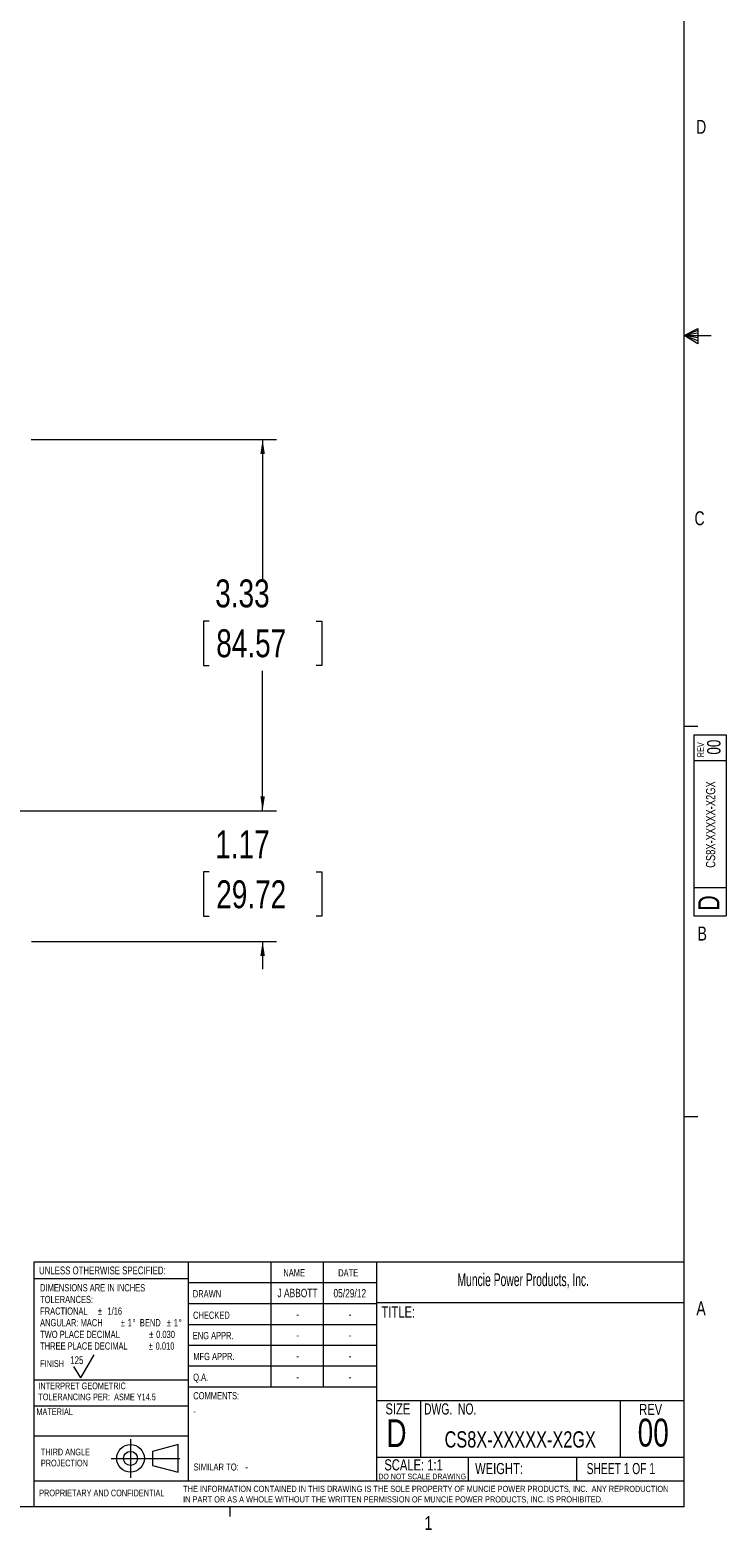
# Model space of a CAD drawing. Header units: inches. Extents: x 0.3 to 33.9, y 0.2 to 21.7.
# Tile 17 of 22: x 27.7 to 33.9, y 0.2 to 13.7. Entities that reach past the tile are written whole.
import ezdxf

# ---------------------------------------------------------------- set-up
doc = ezdxf.new("R2010")
doc.units = ezdxf.units.IN
doc.header["$MEASUREMENT"] = 0
doc.linetypes.add('CENTERX2', pattern=[0.8, 0.5, -0.1, 0.1, -0.1])
doc.layers.add('BORDER', color=7, linetype='Continuous', lineweight=15)
doc.layers.add('SLD-0', color=7, linetype='Continuous', lineweight=15)
doc.styles.add('SLDTEXTSTYLE0', font='TXT', dxfattribs={"width": 0.75})
doc.styles.add('SLDTEXTSTYLE1', font='TXT', dxfattribs={"width": 0.605})
doc.styles.add('SLDTEXTSTYLE2', font='TXT', dxfattribs={"width": 0.694444})
doc.styles.add('SLDTEXTSTYLE3', font='TXT', dxfattribs={"width": 0.6875})
doc.dimstyles.new('SLDDIMSTYLE0', dxfattribs={"dimtxt": 0.25, "dimasz": 0.13, "dimexe": 0, "dimexo": 0.0625, "dimgap": 0.0625, "dimtad": 0, "dimtih": 1, "dimtoh": 1, "dimrnd": 1e-09, "dimzin": 12, "dimdsep": 46, "dimtxsty": 'SLDTEXTSTYLE0', "dimsah": 1, "dimcen": 0.09, "dimadec": 0, "dimazin": 3, "dimtfac": 1, "dimtofl": 0, "dimtmove": 0, "dimatfit": 3, "dimfxl": 1, "dimfrac": 2, "dimtolj": 1, "dimtzin": 12, "dimarcsym": 0})
doc.dimstyles.new('SLDDIMSTYLE1', dxfattribs={"dimtxt": 0.25, "dimasz": 0.13, "dimexe": 0, "dimexo": 0.0625, "dimgap": 0.0625, "dimtad": 0, "dimtih": 1, "dimtoh": 1, "dimrnd": 1e-09, "dimzin": 12, "dimdsep": 46, "dimtxsty": 'SLDTEXTSTYLE0', "dimsah": 1, "dimcen": 0.09, "dimadec": 0, "dimazin": 3, "dimtfac": 1, "dimtmove": 0, "dimatfit": 0, "dimfxl": 1, "dimfrac": 2, "dimtolj": 1, "dimtzin": 12, "dimarcsym": 0})

# ---------------------------------------------------------------- blocks, each defined once
blk = doc.blocks.new('Block1')
at = {"layer": 'SLD-0', "color": 1, "linetype": 'CENTERX2'}
for p, q in [((3.162, 0.867), (3.162, 0.522)), ((2.989, 0.695), (3.334, 0.695))]:
    blk.add_line(p, q, dxfattribs=at)
at = {"layer": 'SLD-0', "color": 1}
for p, q in [((3.589, 0.818), (3.359, 0.758)), ((3.589, 0.571), (3.589, 0.818)), ((3.334, 0.695), (3.604, 0.695)), ((3.359, 0.758), (3.359, 0.632)), ((3.359, 0.632), (3.589, 0.571))]:
    blk.add_line(p, q, dxfattribs=at)
for radius in [0.124, 0.0629]:
    blk.add_circle((3.162, 0.695), radius, dxfattribs=at)
blk = doc.blocks.new('SW_NOTE_0')
at = {"layer": 'SLD-0', "color": 0, "char_height": 0.06, "attachment_point": 1, "style": 'SLDTEXTSTYLE0'}
for s, insert in [('THIRD ANGLE', (0, 0.077)), ('PROJECTION', (0, -0.022))]:
    blk.add_mtext(s, dxfattribs=dict(at, insert=insert))
blk = doc.blocks.new('SW_NOTE_1')
at = {"layer": 'SLD-0', "color": 0, "char_height": 0.055, "attachment_point": 1, "style": 'SLDTEXTSTYLE0'}
for s, insert in [('THE INFORMATION CONTAINED IN THIS DRAWING IS THE SOLE PROPERTY OF MUNCIE POWER PRODUCTS, INC.  ANY REPRODUCTION', (0, 0.071)), ('IN PART OR AS A WHOLE WITHOUT THE WRITTEN PERMISSION OF MUNCIE POWER PRODUCTS, INC. IS PROHIBITED.', (0, -0.023))]:
    blk.add_mtext(s, dxfattribs=dict(at, insert=insert))
blk = doc.blocks.new('SW_NOTE_2')
at = {"layer": 'SLD-0', "color": 0, "char_height": 0.065, "attachment_point": 1, "style": 'SLDTEXTSTYLE0'}
for s, insert in [('DIMENSIONS ARE IN INCHES', (0, 0.084)), ('TOLERANCES:', (0, -0.021)), ('FRACTIONAL', (0, -0.125)), ('%%p', (0.518, -0.125)), ('1/16', (0.604, -0.125)), ('ANGULAR: MACH', (0, -0.229)), ('%%p', (0.723, -0.229)), ('1', (0.785, -0.229)), ('%%d', (0.829, -0.229)), ('BEND', (0.895, -0.229)), ('%%p', (1.137, -0.229)), ('1', (1.199, -0.229)), ('%%d', (1.243, -0.229)), ('TWO PLACE DECIMAL', (0, -0.334)), ('%%p', (0.979, -0.334)), ('0.030', (1.041, -0.334)), ('THREE PLACE DECIMAL', (0, -0.438)), ('%%p', (0.974, -0.438)), ('0.010', (1.036, -0.438))]:
    blk.add_mtext(s, dxfattribs=dict(at, insert=insert))
blk = doc.blocks.new('SW_NOTE_3')
at = {"layer": 'SLD-0', "color": 0, "char_height": 0.06, "attachment_point": 1, "style": 'SLDTEXTSTYLE0'}
for s, insert in [('INTERPRET GEOMETRIC', (0, 0.077)), ('TOLERANCING PER:  ASME Y14.5', (0, -0.022))]:
    blk.add_mtext(s, dxfattribs=dict(at, insert=insert))
blk = doc.blocks.new('_D_4')
at = {"layer": 'SLD-0'}
for p, q in [((29.743, 6.651), (29.743, 6.901)), ((25.594, 6.651), (29.868, 6.651)), ((29.264, 6.103), (29.213, 6.103)), ((29.213, 6.103), (29.213, 5.706)), ((30.222, 6.103), (30.273, 6.103)), ((30.273, 6.103), (30.273, 5.706)), ((29.213, 5.706), (29.264, 5.706)), ((30.273, 5.706), (30.222, 5.706)), ((27.671, 5.481), (29.868, 5.481)), ((29.743, 5.481), (29.743, 5.231))]:
    blk.add_line(p, q, dxfattribs=at)
for points in [[(29.743, 6.651), (29.763, 6.781), (29.723, 6.781)], [(29.743, 5.481), (29.723, 5.351), (29.763, 5.351)]]:
    blk.add_solid(points, dxfattribs=at)
at = {"layer": 'SLD-0', "char_height": 0.25, "attachment_point": 1, "style": 'SLDTEXTSTYLE0'}
for s, insert in [('1.17', (29.318, 6.476, 0.413)), ('29.72', (29.327, 6.028, 0.413))]:
    blk.add_mtext(s, dxfattribs=dict(at, insert=insert))
blk = doc.blocks.new('_D_5')
at = {"layer": 'SLD-0'}
for p, q in [((27.666, 9.98), (29.868, 9.98)), ((29.743, 9.98), (29.743, 8.726)), ((29.264, 8.352), (29.213, 8.352)), ((29.213, 8.352), (29.213, 7.955)), ((30.222, 8.352), (30.273, 8.352)), ((30.273, 8.352), (30.273, 7.955)), ((29.213, 7.955), (29.264, 7.955)), ((30.273, 7.955), (30.222, 7.955)), ((29.743, 6.651), (29.743, 7.905)), ((25.594, 6.651), (29.868, 6.651))]:
    blk.add_line(p, q, dxfattribs=at)
for points in [[(29.743, 9.98), (29.723, 9.85), (29.763, 9.85)], [(29.743, 6.651), (29.763, 6.781), (29.723, 6.781)]]:
    blk.add_solid(points, dxfattribs=at)
at = {"layer": 'SLD-0', "char_height": 0.25, "attachment_point": 1, "style": 'SLDTEXTSTYLE0'}
for s, insert in [('3.33', (29.318, 8.725, 0.413)), ('84.57', (29.327, 8.278, 0.413))]:
    blk.add_mtext(s, dxfattribs=dict(at, insert=insert))

msp = doc.modelspace()

# ---------------------------------------------------------------- linework, layer by layer
at = {"layer": 'BORDER'}
for p, q in [((27.694, 0.645), (27.694, 2.609)), ((27.694, 2.609), (33.523, 2.609)), ((29.076, 2.609), (29.076, 0.645)), ((29.817, 2.609), (29.817, 1.484)), ((30.285, 2.609), (30.285, 1.484)), ((30.764, 2.609), (30.764, 0.645)), ((29.076, 2.455), (27.694, 2.455)), ((29.076, 2.422), (30.764, 2.422)), ((29.076, 2.234), (30.764, 2.234)), ((30.764, 2.242), (33.523, 2.242)), ((29.076, 2.047), (30.764, 2.047)), ((28.111, 1.567), (28.231, 1.775)), ((30.764, 1.859), (29.076, 1.859)), ((28.111, 1.567), (28.051, 1.671)), ((30.764, 1.672), (29.076, 1.672)), ((27.694, 1.55), (29.076, 1.55)), ((30.764, 1.484), (29.073, 1.484)), ((30.764, 1.365), (33.523, 1.365)), ((31.16, 1.365), (31.16, 0.858)), ((32.951, 1.365), (32.951, 0.858)), ((27.694, 1.317), (29.076, 1.317)), ((27.694, 1.047), (29.076, 1.047)), ((30.764, 0.858), (33.523, 0.858)), ((31.587, 0.858), (31.587, 0.645)), ((32.559, 0.858), (32.559, 0.645)), ((27.691, 0.645), (27.691, 0.411)), ((27.691, 0.645), (33.523, 0.645))]:
    msp.add_line(p, q, dxfattribs=at)
at = {"layer": 'SLD-0'}
for p, q in [((33.523, 0.411), (33.523, 21.411)), ((33.523, 10.911), (33.647, 10.976)), ((33.647, 10.958), (33.523, 10.911)), ((33.647, 10.934), (33.523, 10.911)), ((33.647, 10.891), (33.523, 10.911)), ((33.647, 10.865), (33.523, 10.911)), ((33.647, 10.837), (33.523, 10.911)), ((33.523, 10.911), (33.766, 10.911)), ((33.647, 10.976), (33.647, 10.837)), ((33.523, 7.411), (33.648, 7.411)), ((33.61, 7.332), (33.9, 7.332)), ((33.61, 7.332), (33.61, 5.709)), ((33.9, 7.332), (33.9, 5.709)), ((33.9, 7.099), (33.61, 7.099)), ((33.61, 5.965), (33.9, 5.965)), ((33.61, 5.709), (33.9, 5.709)), ((33.523, 3.911), (33.648, 3.911)), ((33.523, 0.411), (0.523, 0.411)), ((29.448, 0.411), (29.448, 0.326))]:
    msp.add_line(p, q, dxfattribs=at)

# ---------------------------------------------------------------- block references
at = {"color": 7, "linetype": 'Continuous'}
msp.add_blockref('Block1', (25.396, 0.151), dxfattribs=at)
at = {"layer": 'SLD-0'}
for name, p in [('SW_NOTE_2', (27.747, 2.324)), ('SW_NOTE_3', (27.731, 1.449)), ('SW_NOTE_0', (27.754, 0.856)), ('SW_NOTE_1', (29.03, 0.529))]:
    msp.add_blockref(name, p, dxfattribs=at)

# ---------------------------------------------------------------- texts
at = {"color": 7, "linetype": 'Continuous', "lineweight": 0, "char_height": 0.125, "attachment_point": 1, "style": 'SLDTEXTSTYLE0'}
for s, insert in [('D', (33.632, 12.845)), ('C', (33.617, 9.336)), ('B', (33.645, 5.613)), ('A', (33.634, 2.254)), ('1', (31.195, 0.329))]:
    msp.add_mtext(s, dxfattribs=dict(at, insert=insert))
at = {"color": 7, "linetype": 'Continuous', "lineweight": 0, "rotation": 90, "style": 'SLDTEXTSTYLE0'}
for s, insert, char_height, attachment_point in [('REV', (33.642, 7.131), 0.06, 1), ('00', (33.73, 7.222), 0.12, 2), ('CS8X-XXXXX-X2GX', (33.72, 6.528), 0.08333, 2), ('D', (33.651, 5.756), 0.19, 1)]:
    msp.add_mtext(s, dxfattribs=dict(at, insert=insert, char_height=char_height, attachment_point=attachment_point))
at = {"layer": 'BORDER', "style": 'SLDTEXTSTYLE0'}
for s, insert, char_height, attachment_point in [('125', (28.018, 1.761), 0.07, 1), ('CS8X-XXXXX-X2GX', (32.054, 1.089), 0.14583, 2), ('00', (33.247, 1.202), 0.25, 2), ('-', (29.588, 0.8), 0.0625, 1), ('PROPRIETARY AND CONFIDENTIAL', (27.739, 0.566), 0.06, 1)]:
    msp.add_mtext(s, dxfattribs=dict(at, insert=insert, char_height=char_height, attachment_point=attachment_point))
at = {"layer": 'SLD-0'}
for s, insert, char_height, attachment_point, style in [('UNLESS OTHERWISE SPECIFIED:', (27.738, 2.566), 0.07, 1, 'SLDTEXTSTYLE0'), ('NAME', (29.929, 2.543), 0.065, 1, 'SLDTEXTSTYLE0'), ('DATE', (30.421, 2.542), 0.065, 1, 'SLDTEXTSTYLE0'), ('Muncie Power Products, Inc.', (31.491, 2.505), 0.11458, 1, 'SLDTEXTSTYLE1'), ('DRAWN', (29.117, 2.354), 0.065, 1, 'SLDTEXTSTYLE0'), ('J ABBOTT', (30.056, 2.366), 0.075, 2, 'SLDTEXTSTYLE0'), ('05/29/12', (30.525, 2.364), 0.075, 2, 'SLDTEXTSTYLE0'), ('CHECKED', (29.119, 2.162), 0.065, 1, 'SLDTEXTSTYLE0'), ('TITLE:', (30.81, 2.208), 0.1, 1, 'SLDTEXTSTYLE0'), ('-', (30.057, 2.177), 0.075, 2, 'SLDTEXTSTYLE0'), ('-', (30.526, 2.177), 0.075, 2, 'SLDTEXTSTYLE0'), ('ENG APPR.', (29.116, 1.979), 0.065, 1, 'SLDTEXTSTYLE0'), ('-', (30.057, 1.989), 0.075, 2, 'SLDTEXTSTYLE0'), ('-', (30.526, 1.989), 0.075, 2, 'SLDTEXTSTYLE0'), ('MFG APPR.', (29.121, 1.792), 0.065, 1, 'SLDTEXTSTYLE0'), ('-', (30.057, 1.802), 0.075, 2, 'SLDTEXTSTYLE0'), ('-', (30.526, 1.802), 0.075, 2, 'SLDTEXTSTYLE0'), ('FINISH', (27.747, 1.726), 0.06, 1, 'SLDTEXTSTYLE0'), ('Q.A.', (29.12, 1.606), 0.065, 1, 'SLDTEXTSTYLE0'), ('-', (30.057, 1.614), 0.075, 2, 'SLDTEXTSTYLE0'), ('-', (30.526, 1.614), 0.075, 2, 'SLDTEXTSTYLE0'), ('COMMENTS:', (29.121, 1.44), 0.065, 1, 'SLDTEXTSTYLE0'), ('MATERIAL', (27.714, 1.294), 0.06, 1, 'SLDTEXTSTYLE0'), ('-', (29.121, 1.3), 0.0625, 1, 'SLDTEXTSTYLE0'), ('SIZE', (30.845, 1.34), 0.1, 1, 'SLDTEXTSTYLE0'), ('DWG.  NO.', (31.191, 1.339), 0.1, 1, 'SLDTEXTSTYLE2'), ('REV', (33.121, 1.335), 0.1, 1, 'SLDTEXTSTYLE0'), ('D', (30.853, 1.197), 0.25, 1, 'SLDTEXTSTYLE0'), ('SCALE: 1:1', (30.835, 0.838), 0.1, 1, 'SLDTEXTSTYLE0'), ('SHEET 1 OF 1', (32.65, 0.805), 0.1, 1, 'SLDTEXTSTYLE3'), ('SIMILAR TO:', (29.124, 0.8), 0.0625, 1, 'SLDTEXTSTYLE0'), ('DO NOT SCALE DRAWING', (31.175, 0.709), 0.05, 2, 'SLDTEXTSTYLE0'), ('WEIGHT:', (31.649, 0.805), 0.1, 1, 'SLDTEXTSTYLE0')]:
    msp.add_mtext(s, dxfattribs=dict(at, insert=insert, char_height=char_height, attachment_point=attachment_point, style=style))

# ---------------------------------------------------------------- dimensions: what is measured, and where the dimension line sits
for base, p1, p2, dimstyle, picture, middle in [((29.743, 9.98), (25.544, 6.651), (27.616, 9.98), 'SLDDIMSTYLE0', '_D_5', (29.743, 8.316)), ((29.743, 6.651), (27.621, 5.481), (25.544, 6.651), 'SLDDIMSTYLE1', '_D_4', (29.743, 6.066))]:
    dim = msp.add_linear_dim(base=base, p1=p1, p2=p2, angle=90, dimstyle=dimstyle, dxfattribs=at)
    dim.commit()
    dim.dimension.update_dxf_attribs({"geometry": picture, "text_midpoint": middle, "dimtype": 160})

doc.saveas('drawing.dxf')
